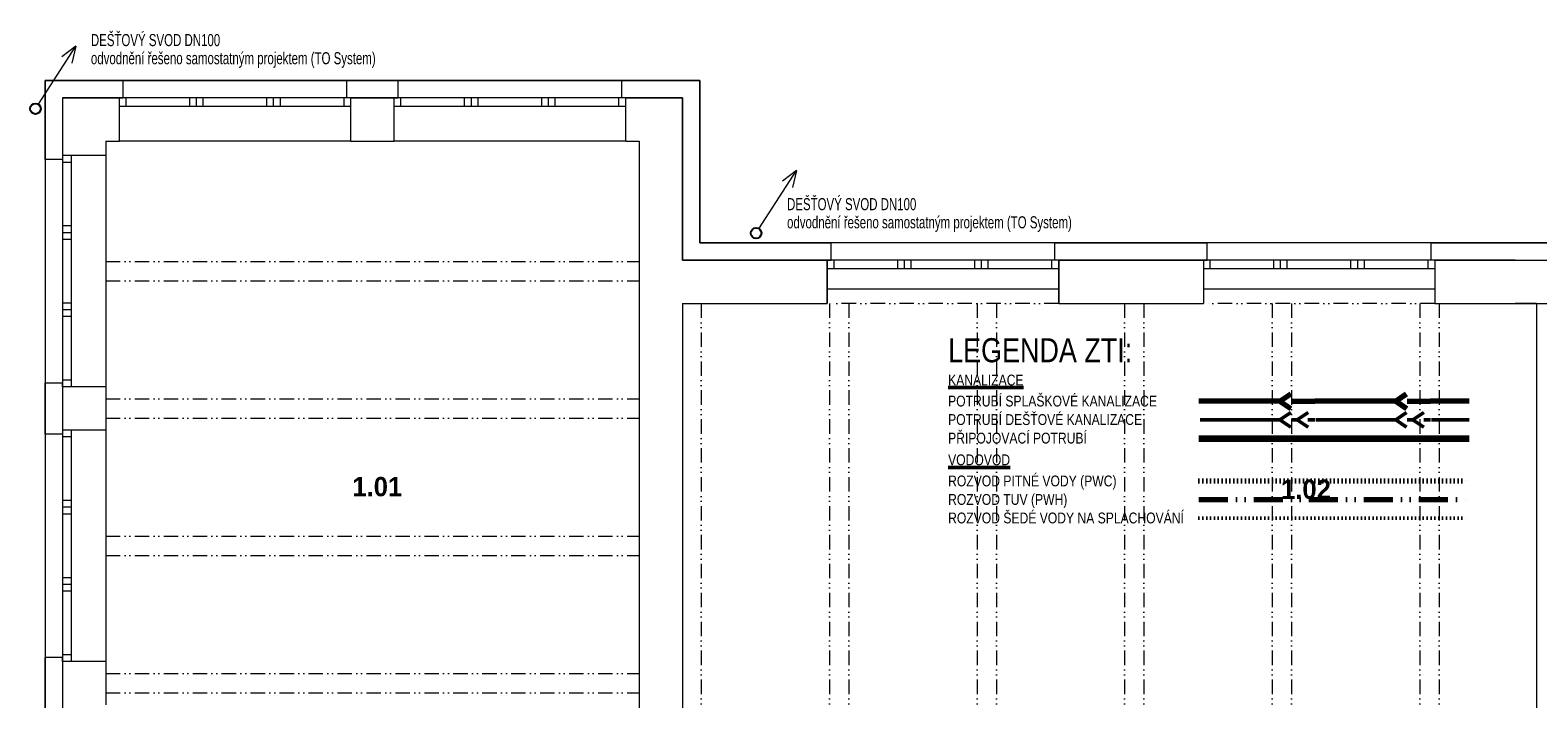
# Model space of a CAD drawing. Header units: millimetres. Extents: x -18273 to 24357, y -63097 to -43615.
# Tile 2 of 10: x -18273 to -2640, y -51710 to -44769. Entities that reach past the tile are written whole.
import ezdxf

# ---------------------------------------------------------------- set-up
doc = ezdxf.new("R2010")
doc.units = ezdxf.units.MM
for name, pattern in [('Cerchovana 2 tecky 2x_1', [570, 300, -90, 0, -90, 0, -90]), ('JIS_09_15', [300, 150, -50, 0, -50, 0, -50]), ('Teckovana 0.5x_2', [40, 0, -40])]:
    doc.linetypes.add(name, pattern=pattern)
for name, color, linetype, lineweight in [('XR$1$1.PP - SLEPY_1', 7, 'Continuous', 25), ('XR$2$KANALIZACE_1', 7, 'Continuous', 25), ('XR$3$1.NP - SLEPY_1', 7, 'Continuous', 25)]:
    doc.layers.add(name, color=color, linetype=linetype, lineweight=lineweight)
doc.styles.add('ARIAL', font='ARIAL.TTF')
doc.styles.add('Arial Black', font='Arial Black')
doc.styles.add('ARIALNARROW', font='ARIALN.TTF')

# ---------------------------------------------------------------- blocks, each defined once
blk = doc.blocks.new('VZOROVÁ ČÁRA_11')
at = {"layer": 'XR$2$KANALIZACE_1', "color": 7, "linetype": 'Continuous', "lineweight": 70}
for p, q in [((-5314, -48619), (-5202, -48543)), ((-4114, -48619), (-4002, -48543)), ((-5314, -48619), (-6154, -48619)), ((-5314, -48619), (-5202, -48696)), ((-5194, -48619), (-4954, -48619)), ((-4114, -48619), (-4954, -48619)), ((-4114, -48619), (-4002, -48696)), ((-3994, -48619), (-3754, -48619)), ((-3354, -48619), (-3754, -48619))]:
    blk.add_line(p, q, dxfattribs=at)
blk = doc.blocks.new('VZOROVÁ ČÁRA_12')
at = {"layer": 'XR$2$KANALIZACE_1', "color": 7, "linetype": 'Continuous', "lineweight": 50}
for p, q in [((-5314, -48813), (-5202, -48737)), ((-5135, -48814), (-5023, -48738)), ((-4114, -48813), (-4002, -48737)), ((-3935, -48814), (-3823, -48738)), ((-5314, -48813), (-6143, -48813)), ((-5314, -48813), (-5202, -48889)), ((-5135, -48814), (-5194, -48814)), ((-5135, -48814), (-5023, -48890)), ((-5024, -48814), (-4954, -48814)), ((-4114, -48813), (-4943, -48813)), ((-4114, -48813), (-4002, -48889)), ((-3935, -48814), (-3994, -48814)), ((-3935, -48814), (-3823, -48890)), ((-3824, -48814), (-3754, -48814)), ((-3354, -48813), (-3743, -48813))]:
    blk.add_line(p, q, dxfattribs=at)
blk = doc.blocks.new('KOMPLEXNÍ OBJEKT_28')
at = {"layer": 'XR$3$1.NP - SLEPY_1', "color": 138, "linetype": 'Continuous', "lineweight": 13}
for p, q in [((-17308, -45472), (-17308, -45292)), ((-17348, -45472), (-17308, -45472))]:
    blk.add_line(p, q, dxfattribs=at)
blk = doc.blocks.new('KOMPLEXNÍ OBJEKT_29')
at = {"layer": 'XR$3$1.NP - SLEPY_1', "color": 138, "linetype": 'Continuous', "lineweight": 13}
for p, q in [((-14988, -45472), (-14988, -45292)), ((-14948, -45472), (-14988, -45472))]:
    blk.add_line(p, q, dxfattribs=at)
blk = doc.blocks.new('KOMPLEXNÍ OBJEKT_30')
at = {"layer": 'XR$3$1.NP - SLEPY_1', "color": 138, "linetype": 'Continuous', "lineweight": 13}
for p, q in [((-14458, -45472), (-14458, -45292)), ((-14498, -45472), (-14458, -45472))]:
    blk.add_line(p, q, dxfattribs=at)
blk = doc.blocks.new('KOMPLEXNÍ OBJEKT_31')
at = {"layer": 'XR$3$1.NP - SLEPY_1', "color": 138, "linetype": 'Continuous', "lineweight": 13}
for p, q in [((-12138, -45472), (-12138, -45292)), ((-12098, -45472), (-12138, -45472))]:
    blk.add_line(p, q, dxfattribs=at)
blk = doc.blocks.new('KOMPLEXNÍ OBJEKT_32')
at = {"layer": 'XR$3$1.NP - SLEPY_1', "color": 138, "linetype": 'Continuous', "lineweight": 13}
for p, q in [((-9968, -47157), (-9968, -46977)), ((-10008, -47157), (-9968, -47157))]:
    blk.add_line(p, q, dxfattribs=at)
blk = doc.blocks.new('KOMPLEXNÍ OBJEKT_33')
at = {"layer": 'XR$3$1.NP - SLEPY_1', "color": 138, "linetype": 'Continuous', "lineweight": 13}
for p, q in [((-7648, -47157), (-7648, -46977)), ((-7608, -47157), (-7648, -47157))]:
    blk.add_line(p, q, dxfattribs=at)
blk = doc.blocks.new('KOMPLEXNÍ OBJEKT_34')
at = {"layer": 'XR$3$1.NP - SLEPY_1', "color": 138, "linetype": 'Continuous', "lineweight": 13}
for p, q in [((-6068, -47157), (-6068, -46977)), ((-6108, -47157), (-6068, -47157))]:
    blk.add_line(p, q, dxfattribs=at)
blk = doc.blocks.new('KOMPLEXNÍ OBJEKT_35')
at = {"layer": 'XR$3$1.NP - SLEPY_1', "color": 138, "linetype": 'Continuous', "lineweight": 13}
for p, q in [((-3748, -47157), (-3748, -46977)), ((-3708, -47157), (-3748, -47157))]:
    blk.add_line(p, q, dxfattribs=at)
blk = doc.blocks.new('KOMPLEXNÍ OBJEKT_81')
at = {"layer": 'XR$3$1.NP - SLEPY_1', "color": 138, "linetype": 'Continuous', "lineweight": 13}
for p, q in [((-17938, -46112), (-18118, -46112)), ((-17938, -46072), (-17938, -46112))]:
    blk.add_line(p, q, dxfattribs=at)
blk = doc.blocks.new('KOMPLEXNÍ OBJEKT_82')
at = {"layer": 'XR$3$1.NP - SLEPY_1', "color": 138, "linetype": 'Continuous', "lineweight": 13}
for p, q in [((-17938, -48432), (-18118, -48432)), ((-17938, -48472), (-17938, -48432))]:
    blk.add_line(p, q, dxfattribs=at)
blk = doc.blocks.new('KOMPLEXNÍ OBJEKT_83')
at = {"layer": 'XR$3$1.NP - SLEPY_1', "color": 138, "linetype": 'Continuous', "lineweight": 13}
for p, q in [((-17938, -48922), (-17938, -48962)), ((-17938, -48962), (-18118, -48962))]:
    blk.add_line(p, q, dxfattribs=at)
blk = doc.blocks.new('KOMPLEXNÍ OBJEKT_84')
at = {"layer": 'XR$3$1.NP - SLEPY_1', "color": 138, "linetype": 'Continuous', "lineweight": 13}
for p, q in [((-17938, -51282), (-18118, -51282)), ((-17938, -51322), (-17938, -51282))]:
    blk.add_line(p, q, dxfattribs=at)

msp = doc.modelspace()

# ---------------------------------------------------------------- linework, layer by layer
at = {"layer": 'XR$1$1.PP - SLEPY_1', "color": 138, "linetype": 'Continuous', "lineweight": 13}
for p, q in [((-18118, -45292), (-18118, -57777)), ((-11328, -45292), (-18118, -45292)), ((-11328, -46977), (-11328, -45292)), ((-11508, -45472), (-17938, -45472)), ((-17938, -45472), (-17938, -57597)), ((-11508, -47157), (-11508, -45472)), ((-1983, -46977), (-11328, -46977)), ((-2875, -47157), (-11508, -47157)), ((-2875, -47157), (-823, -47157)), ((-2653, -47607), (-2875, -47607)), ((-2653, -47607), (-2653, -53567))]:
    msp.add_line(p, q, dxfattribs=at)
at = {"layer": 'XR$2$KANALIZACE_1', "color": 8, "linetype": 'Continuous', "lineweight": 13}
for p, q in [((-18188, -45539), (-17800, -44935)), ((-17800, -44935), (-17945, -45045)), ((-17800, -44935), (-17840, -45112)), ((-10716, -46830), (-10328, -46227)), ((-10328, -46227), (-10473, -46337)), ((-10328, -46227), (-10368, -46404))]:
    msp.add_line(p, q, dxfattribs=at)
at = {"layer": 'XR$2$KANALIZACE_1', "color": 7, "linetype": 'Continuous', "lineweight": 100}
msp.add_line((-6154, -49006), (-3354, -49006), dxfattribs=at)
at = {"layer": 'XR$2$KANALIZACE_1', "color": 7, "linetype": 'Teckovana 0.5x_2', "lineweight": 70}
msp.add_line((-6154, -49448), (-3354, -49448), dxfattribs=at)
at = {"layer": 'XR$2$KANALIZACE_1', "color": 7, "linetype": 'Cerchovana 2 tecky 2x_1', "lineweight": 70}
msp.add_line((-6154, -49642), (-3354, -49642), dxfattribs=at)
at = {"layer": 'XR$2$KANALIZACE_1', "color": 22, "linetype": 'Teckovana 0.5x_2', "lineweight": 50}
msp.add_line((-6154, -49835), (-3354, -49835), dxfattribs=at)
at = {"layer": 'XR$2$KANALIZACE_1', "color": 8, "linetype": 'Continuous', "lineweight": 25}
for centre in [(-18218, -45585), (-10746, -46877)]:
    msp.add_circle(centre, 55, dxfattribs=at)
at = {"layer": 'XR$3$1.NP - SLEPY_1', "color": 138, "linetype": 'Continuous', "lineweight": 13}
for p, q in [((-18118, -46112), (-18118, -45292)), ((-18118, -45292), (-17308, -45292)), ((-17308, -45292), (-14988, -45292)), ((-14988, -45292), (-14458, -45292)), ((-14458, -45292), (-12138, -45292)), ((-12138, -45292), (-11328, -45292)), ((-11328, -45292), (-11328, -46977)), ((-17938, -45472), (-17938, -46072)), ((-17938, -45472), (-17348, -45472)), ((-17348, -45922), (-17348, -45472)), ((-14948, -45472), (-17348, -45472)), ((-17278, -45562), (-17278, -45472)), ((-16618, -45562), (-16618, -45472)), ((-16548, -45562), (-16548, -45472)), ((-16478, -45562), (-16478, -45472)), ((-15818, -45562), (-15818, -45472)), ((-15748, -45562), (-15748, -45472)), ((-15678, -45562), (-15678, -45472)), ((-15018, -45562), (-15018, -45472)), ((-14948, -45472), (-14498, -45472)), ((-14948, -45922), (-14948, -45472)), ((-14498, -45922), (-14498, -45472)), ((-12098, -45472), (-14498, -45472)), ((-14428, -45562), (-14428, -45472)), ((-13768, -45562), (-13768, -45472)), ((-13698, -45562), (-13698, -45472)), ((-13628, -45562), (-13628, -45472)), ((-12968, -45562), (-12968, -45472)), ((-12898, -45562), (-12898, -45472)), ((-12828, -45562), (-12828, -45472)), ((-12168, -45562), (-12168, -45472)), ((-12098, -45472), (-11508, -45472)), ((-12098, -45922), (-12098, -45472)), ((-11508, -45472), (-11508, -47157)), ((-14948, -45562), (-17348, -45562)), ((-12098, -45562), (-14498, -45562)), ((-17488, -45922), (-17488, -46072)), ((-17488, -45922), (-17348, -45922)), ((-14948, -45922), (-17348, -45922)), ((-14948, -45922), (-14498, -45922)), ((-12098, -45922), (-14498, -45922)), ((-12098, -45922), (-11958, -45922)), ((-11958, -45922), (-11958, -52567)), ((-18118, -46112), (-18118, -48432)), ((-17488, -46072), (-17938, -46072)), ((-17938, -46072), (-17938, -48472)), ((-17848, -46072), (-17848, -48472)), ((-17488, -46072), (-17488, -48472)), ((-17848, -46142), (-17938, -46142)), ((-17848, -46802), (-17938, -46802)), ((-17848, -46872), (-17938, -46872)), ((-17848, -46942), (-17938, -46942)), ((-11328, -46977), (-9968, -46977)), ((-7648, -46977), (-9968, -46977)), ((-7648, -46977), (-6068, -46977)), ((-3748, -46977), (-6068, -46977)), ((-3748, -46977), (-2168, -46977)), ((-11508, -47157), (-10008, -47157)), ((-10008, -47157), (-10008, -47607)), ((-10008, -47607), (-10008, -47157)), ((-7608, -47157), (-10008, -47157)), ((-9938, -47247), (-9938, -47157)), ((-9278, -47247), (-9278, -47157)), ((-9208, -47247), (-9208, -47157)), ((-9138, -47247), (-9138, -47157)), ((-8478, -47247), (-8478, -47157)), ((-8408, -47247), (-8408, -47157)), ((-8338, -47247), (-8338, -47157)), ((-7678, -47247), (-7678, -47157)), ((-7608, -47157), (-6108, -47157)), ((-7608, -47157), (-7608, -47607)), ((-7608, -47607), (-7608, -47157)), ((-6108, -47157), (-6108, -47607)), ((-3708, -47157), (-6108, -47157)), ((-6038, -47247), (-6038, -47157)), ((-5378, -47247), (-5378, -47157)), ((-5308, -47247), (-5308, -47157)), ((-5238, -47247), (-5238, -47157)), ((-4578, -47247), (-4578, -47157)), ((-4508, -47247), (-4508, -47157)), ((-4438, -47247), (-4438, -47157)), ((-3778, -47247), (-3778, -47157)), ((-3708, -47157), (-2208, -47157)), ((-3708, -47157), (-3708, -47607)), ((-7608, -47247), (-10008, -47247)), ((-3708, -47247), (-6108, -47247)), ((-7608, -47457), (-10008, -47457)), ((-3708, -47457), (-6108, -47457)), ((-17848, -47602), (-17938, -47602)), ((-17848, -47672), (-17938, -47672)), ((-11508, -47607), (-11508, -52567)), ((-11508, -47607), (-10008, -47607)), ((-7608, -47607), (-6108, -47607)), ((-3708, -47607), (-2208, -47607)), ((-17848, -47742), (-17938, -47742)), ((-18118, -48962), (-18118, -48432)), ((-17848, -48402), (-17938, -48402)), ((-17938, -48472), (-17938, -48922)), ((-17488, -48472), (-17938, -48472)), ((-17488, -48472), (-17488, -48922)), ((-17488, -48922), (-17938, -48922)), ((-17938, -48922), (-17938, -51322)), ((-17848, -48922), (-17848, -51322)), ((-17488, -48922), (-17488, -51322)), ((-18118, -48962), (-18118, -51282)), ((-17848, -48992), (-17938, -48992)), ((-17848, -49652), (-17938, -49652)), ((-17848, -49722), (-17938, -49722)), ((-17848, -49792), (-17938, -49792)), ((-17848, -50452), (-17938, -50452)), ((-17848, -50522), (-17938, -50522)), ((-17848, -50592), (-17938, -50592)), ((-17848, -51252), (-17938, -51252)), ((-18118, -51812), (-18118, -51282)), ((-17938, -51322), (-17938, -51772)), ((-17488, -51322), (-17938, -51322)), ((-17488, -51322), (-17488, -51772))]:
    msp.add_line(p, q, dxfattribs=at)
at = {"layer": 'XR$3$1.NP - SLEPY_1', "color": 138, "linetype": 'JIS_09_15', "lineweight": 13}
for p, q in [((-17488, -47172), (-11958, -47172)), ((-17488, -47372), (-11958, -47372)), ((-11315, -47607), (-11315, -53567)), ((-7608, -47607), (-10008, -47607)), ((-9985, -47607), (-9985, -53567)), ((-9785, -47607), (-9785, -53567)), ((-8455, -47607), (-8455, -53567)), ((-8255, -47607), (-8255, -53567)), ((-6925, -47607), (-6925, -53567)), ((-6725, -47607), (-6725, -53567)), ((-3708, -47607), (-6108, -47607)), ((-5395, -47607), (-5395, -53567)), ((-5195, -47607), (-5195, -53567)), ((-3865, -47607), (-3865, -53567)), ((-3665, -47607), (-3665, -53567)), ((-17488, -48597), (-11958, -48597)), ((-17488, -48797), (-11958, -48797)), ((-17488, -50022), (-11958, -50022)), ((-17488, -50222), (-11958, -50222)), ((-17488, -51448), (-11958, -51448)), ((-17488, -51648), (-11958, -51648))]:
    msp.add_line(p, q, dxfattribs=at)
at = {"layer": 'XR$3$1.NP - SLEPY_1', "color": 138, "linetype": 'Continuous', "lineweight": 13}
for centre in [(-18218, -45585), (-10746, -46877)]:
    msp.add_circle(centre, 55, dxfattribs=at)

# ---------------------------------------------------------------- block references
at = {"layer": 'XR$2$KANALIZACE_1', "color": 7, "linetype": 'Continuous', "lineweight": 70}
msp.add_blockref('VZOROVÁ ČÁRA_11', (0, 0), dxfattribs=at)
at = {"layer": 'XR$2$KANALIZACE_1', "color": 7, "linetype": 'Continuous', "lineweight": 50}
msp.add_blockref('VZOROVÁ ČÁRA_12', (0, 0), dxfattribs=at)
at = {"layer": 'XR$3$1.NP - SLEPY_1', "color": 138, "linetype": 'Continuous', "lineweight": 13}
for name in ['KOMPLEXNÍ OBJEKT_28', 'KOMPLEXNÍ OBJEKT_29', 'KOMPLEXNÍ OBJEKT_30', 'KOMPLEXNÍ OBJEKT_31', 'KOMPLEXNÍ OBJEKT_81', 'KOMPLEXNÍ OBJEKT_32', 'KOMPLEXNÍ OBJEKT_33', 'KOMPLEXNÍ OBJEKT_34', 'KOMPLEXNÍ OBJEKT_35', 'KOMPLEXNÍ OBJEKT_82', 'KOMPLEXNÍ OBJEKT_83', 'KOMPLEXNÍ OBJEKT_84']:
    msp.add_blockref(name, (0, 0), dxfattribs=at)

# ---------------------------------------------------------------- texts
at = {"layer": 'XR$2$KANALIZACE_1', "color": 7, "linetype": 'Continuous', "lineweight": 13, "char_height": 125, "width": 3561.55, "attachment_point": 1, "line_spacing_factor": 0.903614, "style": 'ARIALNARROW'}
for insert in [(-17643, -44810), (-10425, -46513)]:
    msp.add_mtext('\\W0.83;DEŠŤOVÝ SVOD DN100\\Podvodnění řešeno samostatným projektem (TO System)', dxfattribs=dict(at, insert=insert))
at = {"layer": 'XR$2$KANALIZACE_1', "color": 7, "linetype": 'Continuous', "lineweight": 50, "style": 'ARIAL'}
for s, insert, char_height, width, attachment_point in [('\\W0.80;LEGENDA ZTI:', (-8755, -48220), 250, 2009.94, 7), ('\\A1;{\\L\\fArial|i0|b0;\\H112.500000;\\W0.800000;\\C7;KANALIZACE\\l}\\P', (-8755, -48402), 112.5, 829.57, 4), ('\\A1;{\\L\\fArial|i0|b0;\\H112.500000;\\W0.800000;\\C7;VODOVOD\\l}\\P', (-8755, -49230), 112.5, 688.49, 4)]:
    msp.add_mtext(s, dxfattribs=dict(at, insert=insert, char_height=char_height, width=width, attachment_point=attachment_point))
at = {"layer": 'XR$2$KANALIZACE_1', "color": 7, "linetype": 'Continuous', "lineweight": 50, "char_height": 112.5, "attachment_point": 1, "line_spacing_factor": 1.024096, "style": 'ARIAL'}
for s, insert, width in [('\\A1;{\\fArial|i0|b0;\\H112.500000;\\W0.800000;\\C7;POTRUBÍ SPLAŠKOVÉ KANALIZACE}\\P{\\fArial|i0|b0;\\H112.500000;\\W0.800000;\\C7;POTRUBÍ DEŠŤOVÉ KANALIZACE}\\P{\\fArial|i0|b0;\\H112.500000;\\W0.800000;\\C7;PŘIPOJOVACÍ POTRUBÍ}\\P', (-8755, -48563), 2214.07), ('\\A1;{\\fArial|i0|b0;\\H112.500000;\\W0.800000;\\C7;ROZVOD PITNÉ VODY (PWC)}\\P{\\fArial|i0|b0;\\H112.500000;\\W0.800000;\\C7;ROZVOD TUV (PWH)}\\P{\\fArial|i0|b0;\\H112.500000;\\W0.800000;\\C7;ROZVOD ŠEDÉ VODY NA SPLACHOVÁNÍ}\\P', (-8755, -49392), 2494.53)]:
    msp.add_mtext(s, dxfattribs=dict(at, insert=insert, width=width))
at = {"layer": 'XR$3$1.NP - SLEPY_1', "color": 138, "linetype": 'Continuous', "lineweight": 35, "char_height": 200, "width": 627.78, "attachment_point": 1, "style": 'Arial Black'}
for s, insert in [('\\W0.83;1.01', (-14932, -49407)), ('\\W0.83;1.02', (-5303, -49434))]:
    msp.add_mtext(s, dxfattribs=dict(at, insert=insert))

doc.saveas('drawing.dxf')
